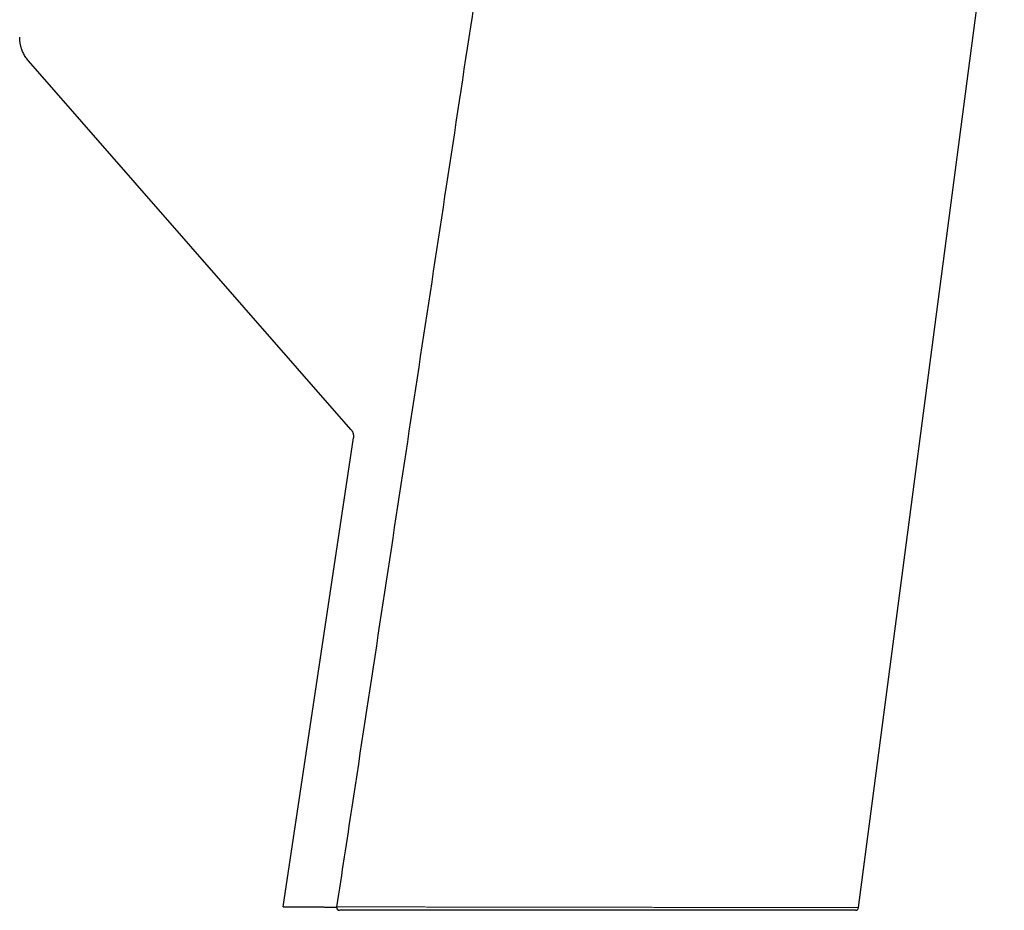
# Model space of a CAD drawing. Header units: millimetres. Extents: x 8 to 850, y 12 to 844.
# Tile 29 of 31: x 568 to 664, y 516 to 603. Entities that reach past the tile are written whole.
import ezdxf

# ---------------------------------------------------------------- set-up
doc = ezdxf.new("R2010")
doc.units = ezdxf.units.MM

msp = doc.modelspace()

# ---------------------------------------------------------------- linework, layer by layer
at = {"color": 7, "linetype": 'Continuous', "lineweight": 30}
for p, q in [((649.8, 516.383), (664.045, 624.648)), ((600.221, 563.122), (568.714, 599.147)), ((593.605, 516.467), (600.457, 562.316)), ((598.214, 516.423), (598.817, 516.423)), ((599.121, 516.122), (599.135, 516.122)), ((647.587, 516.122), (647.587, 516.122))]:
    msp.add_line(p, q, dxfattribs=at)
for centre, start, end in [((599.117, 516.422), 171.32954, 270.00085), ((649.503, 516.422), 270.03133, 352.50912)]:
    msp.add_arc(centre, 0.3, start, end, dxfattribs=at)
for points, knots in [([(615.754, 627.919), (615.669, 627.359), (613.912, 615.774), (610.466, 593.082), (605.401, 559.742), (601.515, 534.176), (599.315, 519.718), (598.82, 516.467)], [0, 0, 0, 0, 0.01507, 0.31181, 0.61082, 0.912503, 1, 1, 1, 1]), ([(568.714, 599.147), (568.668, 599.202), (568.576, 599.311), (568.452, 599.485), (568.338, 599.666), (568.236, 599.854), (568.145, 600.049), (568.075, 600.229), (568.021, 600.391), (567.98, 600.534), (567.945, 600.679), (567.915, 600.825), (567.892, 600.975), (567.875, 601.126), (567.865, 601.278), (567.861, 601.389), (567.861, 601.449), (567.861, 601.457)], [0, 0, 0, 0, 0.084985, 0.170317, 0.254721, 0.339454, 0.425186, 0.51125, 0.570058, 0.628865, 0.687828, 0.747566, 0.80741, 0.867896, 0.928706, 0.989624, 1, 1, 1, 1]), ([(600.221, 563.122), (600.239, 563.101), (600.274, 563.058), (600.321, 562.988), (600.362, 562.914), (600.397, 562.837), (600.425, 562.758), (600.446, 562.677), (600.461, 562.593), (600.469, 562.504), (600.469, 562.411), (600.461, 562.348), (600.457, 562.316)], [0, 0, 0, 0, 0.095564, 0.191791, 0.290111, 0.389154, 0.484718, 0.580946, 0.679266, 0.778309, 0.888642, 1, 1, 1, 1]), ([(593.605, 516.467), (593.606, 516.467), (593.609, 516.467), (593.629, 516.466), (593.662, 516.466), (593.709, 516.466), (593.765, 516.466), (593.829, 516.466), (593.899, 516.466), (593.977, 516.466), (594.064, 516.466), (594.159, 516.466), (594.273, 516.466), (594.408, 516.465), (594.568, 516.465), (594.741, 516.465), (594.929, 516.465), (595.127, 516.464), (595.335, 516.464), (595.553, 516.464), (595.782, 516.463), (596.024, 516.463), (596.284, 516.463), (596.563, 516.462), (596.86, 516.462), (597.07, 516.461), (597.175, 516.461)], [0, 0, 0, 0, 0.042527, 0.085069, 0.127617, 0.17016, 0.212687, 0.248411, 0.284139, 0.319863, 0.355032, 0.390204, 0.425373, 0.470111, 0.514867, 0.55963, 0.604387, 0.649125, 0.69182, 0.734561, 0.777313, 0.820065, 0.862807, 0.908536, 0.954271, 1, 1, 1, 1]), ([(597.175, 516.461), (597.19, 516.461), (597.222, 516.46), (597.284, 516.457), (597.364, 516.454), (597.464, 516.451), (597.57, 516.447), (597.681, 516.442), (597.79, 516.438), (597.897, 516.434), (598.002, 516.43), (598.108, 516.427), (598.179, 516.424), (598.214, 516.423)], [0, 0, 0, 0, 0.072487, 0.144975, 0.251071, 0.3575, 0.463599, 0.562296, 0.660994, 0.74558, 0.830496, 0.915413, 1, 1, 1, 1]), ([(649.503, 516.122), (649.502, 516.122), (649.501, 516.122), (649.489, 516.122), (649.465, 516.122), (649.426, 516.122), (649.379, 516.122), (649.326, 516.122), (649.263, 516.122), (649.189, 516.122), (649.104, 516.122), (649.009, 516.122), (648.895, 516.122), (648.758, 516.122), (648.603, 516.122), (648.441, 516.122), (648.273, 516.122), (648.094, 516.122), (647.906, 516.122), (647.711, 516.122), (647.508, 516.122), (647.296, 516.122), (647.078, 516.122), (646.857, 516.122), (646.632, 516.122), (646.398, 516.122), (646.135, 516.122), (645.839, 516.122), (645.508, 516.122), (645.194, 516.122), (644.901, 516.122), (644.61, 516.122), (644.287, 516.122), (643.932, 516.122), (643.573, 516.122), (643.213, 516.122), (642.851, 516.122), (642.484, 516.122), (642.112, 516.122), (641.736, 516.122), (641.347, 516.122), (640.943, 516.122), (640.525, 516.122), (640.09, 516.122), (639.638, 516.122), (639.169, 516.122), (638.728, 516.122), (638.319, 516.122), (637.968, 516.122), (637.64, 516.122), (637.303, 516.122), (636.931, 516.122), (636.521, 516.122), (636.108, 516.122), (635.691, 516.122), (635.271, 516.122), (634.838, 516.122), (634.391, 516.122), (633.932, 516.122), (633.453, 516.122), (632.953, 516.122), (632.433, 516.122), (631.894, 516.122), (631.338, 516.122), (630.762, 516.122), (630.228, 516.122), (629.735, 516.122), (629.244, 516.122), (628.709, 516.122), (628.132, 516.122), (627.563, 516.122), (627.003, 516.122), (626.452, 516.122), (625.905, 516.122), (625.362, 516.122), (624.823, 516.122), (624.274, 516.122), (623.715, 516.122), (623.147, 516.122), (622.567, 516.122), (621.974, 516.122), (621.37, 516.122), (620.812, 516.122), (620.301, 516.122), (619.802, 516.122), (619.268, 516.122), (618.7, 516.122), (618.133, 516.122), (617.578, 516.122), (617.034, 516.122), (616.502, 516.122), (615.972, 516.122), (615.402, 516.122), (614.793, 516.122), (614.147, 516.122), (613.516, 516.122), (612.901, 516.122), (612.302, 516.122), (611.759, 516.122), (611.273, 516.122), (610.812, 516.122), (610.328, 516.122), (609.819, 516.122), (609.316, 516.122), (608.819, 516.122), (608.33, 516.122), (607.849, 516.122), (607.373, 516.122), (606.901, 516.122), (606.434, 516.122), (605.971, 516.122), (605.515, 516.122), (605.06, 516.122), (604.609, 516.122), (604.16, 516.122), (603.719, 516.122), (603.268, 516.122), (602.807, 516.122), (602.339, 516.122), (601.891, 516.122), (601.463, 516.122), (601.055, 516.122), (600.667, 516.122), (600.299, 516.122), (599.949, 516.122), (599.64, 516.122), (599.369, 516.122), (599.213, 516.122), (599.135, 516.122)], [0, 0, 0, 0, 0.00604, 0.012079, 0.020814, 0.029548, 0.036643, 0.043738, 0.050833, 0.058245, 0.065658, 0.073072, 0.080484, 0.089774, 0.099065, 0.107269, 0.115476, 0.123683, 0.131887, 0.139667, 0.147448, 0.15523, 0.16301, 0.170248, 0.177488, 0.184728, 0.191966, 0.201132, 0.2103, 0.219465, 0.226227, 0.232988, 0.241434, 0.24988, 0.258325, 0.266279, 0.274234, 0.282188, 0.289924, 0.297661, 0.305397, 0.313512, 0.321628, 0.329743, 0.338377, 0.347013, 0.355647, 0.362285, 0.368924, 0.37419, 0.379457, 0.386388, 0.393319, 0.40025, 0.407161, 0.414073, 0.420984, 0.428326, 0.435668, 0.443009, 0.451124, 0.45924, 0.467355, 0.476114, 0.484873, 0.493632, 0.500377, 0.507121, 0.515681, 0.524241, 0.5328, 0.540859, 0.548918, 0.556976, 0.564808, 0.572641, 0.580473, 0.588681, 0.596891, 0.605099, 0.613826, 0.622555, 0.631282, 0.63799, 0.644698, 0.652948, 0.6612, 0.669451, 0.677702, 0.685515, 0.69333, 0.701145, 0.708958, 0.718635, 0.728313, 0.737989, 0.747163, 0.756338, 0.765512, 0.772274, 0.779036, 0.787133, 0.795232, 0.803331, 0.811428, 0.81942, 0.827414, 0.835407, 0.843399, 0.851476, 0.859556, 0.867635, 0.875713, 0.884037, 0.892362, 0.900688, 0.909011, 0.918411, 0.927812, 0.937212, 0.94603, 0.95485, 0.963669, 0.971829, 0.979991, 0.988151, 0.994076, 1, 1, 1, 1])]:
    msp.add_open_spline(points, degree=3, knots=knots, dxfattribs=at)
at = {"color": 8, "linetype": 'Continuous', "lineweight": 0}
for points, knots in [([(598.822, 516.467), (598.822, 516.467), (598.821, 516.467), (598.833, 516.466), (598.855, 516.463), (598.878, 516.461), (598.89, 516.459)], [0, 0, 0, 0, 0.1611184, 0.4411196, 0.7205594, 1, 1, 1, 1]), ([(598.89, 516.459), (599.009, 516.459), (599.253, 516.459), (599.635, 516.458), (599.996, 516.458), (600.329, 516.457), (600.629, 516.457), (600.942, 516.456), (601.27, 516.456), (601.612, 516.455), (601.964, 516.455), (602.329, 516.454), (602.705, 516.454), (603.093, 516.453), (603.495, 516.453), (603.908, 516.452), (604.326, 516.451), (604.747, 516.451), (605.175, 516.45), (605.649, 516.449), (606.17, 516.449), (606.74, 516.448), (607.31, 516.447), (607.879, 516.446), (608.445, 516.445), (609.012, 516.444), (609.58, 516.444), (610.148, 516.443), (610.714, 516.442), (611.276, 516.441), (611.835, 516.44), (612.403, 516.439), (612.981, 516.439), (613.567, 516.438), (614.164, 516.437), (614.769, 516.436), (615.384, 516.435), (616.005, 516.434), (616.632, 516.433), (617.263, 516.432), (617.898, 516.431), (618.535, 516.43), (619.174, 516.429), (619.804, 516.429), (620.424, 516.428), (621.034, 516.427), (621.647, 516.426), (622.262, 516.425), (622.879, 516.424), (623.494, 516.423), (624.105, 516.422), (624.714, 516.421), (625.31, 516.42), (625.894, 516.42), (626.466, 516.419), (627.023, 516.418), (627.563, 516.417), (628.088, 516.416), (628.562, 516.416), (628.986, 516.415), (629.434, 516.414), (629.952, 516.414), (630.539, 516.413), (631.125, 516.412), (631.708, 516.411), (632.289, 516.41), (632.863, 516.409), (633.43, 516.408), (633.99, 516.408), (634.534, 516.407), (635.063, 516.406), (635.576, 516.405), (636.072, 516.405), (636.55, 516.404), (637.01, 516.403), (637.423, 516.402), (637.79, 516.402), (638.171, 516.401), (638.606, 516.401), (639.091, 516.4), (639.57, 516.399), (640.043, 516.399), (640.509, 516.398), (640.965, 516.397), (641.41, 516.396), (641.845, 516.396), (642.262, 516.395), (642.663, 516.394), (643.048, 516.394), (643.415, 516.393), (643.764, 516.393), (644.097, 516.392), (644.391, 516.392), (644.65, 516.391), (644.906, 516.391), (645.188, 516.391), (645.491, 516.39), (645.783, 516.39), (646.064, 516.389), (646.336, 516.389), (646.596, 516.388), (646.844, 516.388), (647.081, 516.387), (647.308, 516.387), (647.523, 516.387), (647.728, 516.386), (647.921, 516.386), (648.106, 516.386), (648.28, 516.386), (648.445, 516.385), (648.6, 516.385), (648.746, 516.385), (648.875, 516.385), (648.989, 516.384), (649.099, 516.384), (649.21, 516.384), (649.319, 516.384), (649.415, 516.384), (649.498, 516.384), (649.569, 516.383), (649.638, 516.383), (649.699, 516.383), (649.747, 516.383), (649.779, 516.383), (649.797, 516.383), (649.799, 516.383), (649.8, 516.383)], [0, 0, 0, 0, 0.00894, 0.01819, 0.027441, 0.034089, 0.040738, 0.047386, 0.054515, 0.061645, 0.068774, 0.076184, 0.083594, 0.091003, 0.098778, 0.106552, 0.114193, 0.121835, 0.129477, 0.137118, 0.14685, 0.156583, 0.166315, 0.175564, 0.184815, 0.194065, 0.203031, 0.211997, 0.220962, 0.229533, 0.238105, 0.246676, 0.255474, 0.264272, 0.27307, 0.282116, 0.291164, 0.300211, 0.309377, 0.318543, 0.327709, 0.33689, 0.346073, 0.355255, 0.363974, 0.372695, 0.381415, 0.390228, 0.399043, 0.407857, 0.416575, 0.425294, 0.434011, 0.442267, 0.450524, 0.458779, 0.466428, 0.474078, 0.481727, 0.487254, 0.49278, 0.501536, 0.510293, 0.519049, 0.5279, 0.536753, 0.545605, 0.554362, 0.563121, 0.571879, 0.580175, 0.588472, 0.596769, 0.604458, 0.612147, 0.619837, 0.625393, 0.63095, 0.639562, 0.648175, 0.656787, 0.665494, 0.674202, 0.68291, 0.691526, 0.700143, 0.708759, 0.716923, 0.725089, 0.733253, 0.740821, 0.74839, 0.755959, 0.761429, 0.766898, 0.774702, 0.782506, 0.790209, 0.797914, 0.805619, 0.813323, 0.820785, 0.828249, 0.835712, 0.843175, 0.850429, 0.857684, 0.864939, 0.872193, 0.879364, 0.886535, 0.893707, 0.900878, 0.906825, 0.912771, 0.920503, 0.928236, 0.935967, 0.943108, 0.95025, 0.95739, 0.966786, 0.976181, 0.984301, 0.992422, 1, 1, 1, 1])]:
    msp.add_open_spline(points, degree=3, knots=knots, dxfattribs=at)

doc.saveas('drawing.dxf')
